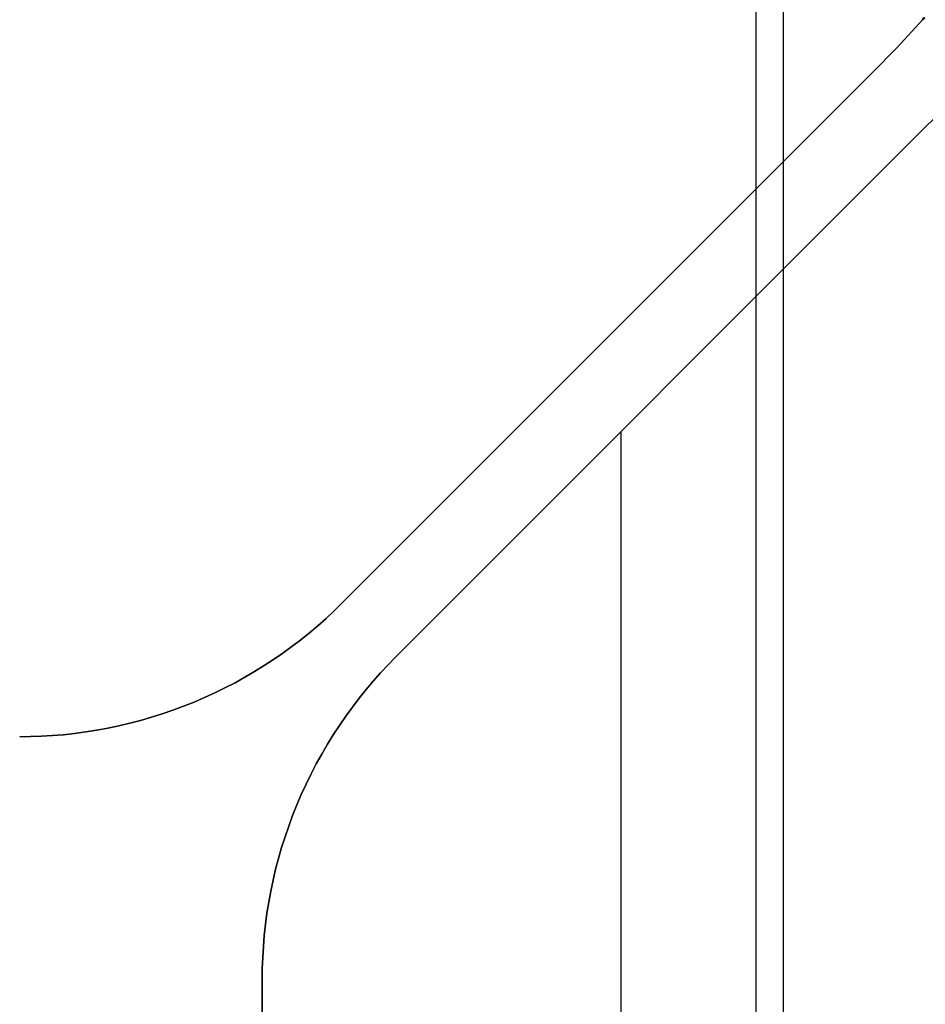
# Model space of a CAD drawing. Header units: millimetres. Extents: x -1690 to 192, y -898 to 54.
# Tile 213 of 256: x 54 to 78, y -85 to -59. Entities that reach past the tile are written whole.
import ezdxf

# ---------------------------------------------------------------- set-up
doc = ezdxf.new("R2010")
doc.units = ezdxf.units.MM
doc.header["$MEASUREMENT"] = 0
doc.layers.add('OVIDIO 186x93x72h', color=7, linetype='Continuous')

msp = doc.modelspace()

# ---------------------------------------------------------------- linework, layer by layer
at = {"layer": 'OVIDIO 186x93x72h'}
for points in [[(73.428, -54.648), (73.428, -388.072)], [(74.153, -54.648), (74.153, -388.072)], [(77.817, -58.668), (77.159, -59.387), (76.48, -60.086)], [(76.48, -60.086), (77.159, -59.387), (77.817, -58.668)], [(76.48, -60.086), (77.159, -59.387), (77.817, -58.668)], [(76.48, -60.086), (77.159, -59.387), (77.817, -58.668)], [(77.817, -58.668), (77.159, -59.387), (76.48, -60.086)], [(62.534, -74.033), (76.48, -60.086)], [(76.48, -60.086), (62.534, -74.033)], [(76.48, -60.086), (62.534, -74.033)], [(62.534, -74.033), (76.48, -60.086)], [(76.48, -60.086), (62.534, -74.033)], [(77.895, -61.5), (78.594, -60.821), (79.313, -60.163)], [(79.313, -60.163), (78.594, -60.821), (77.895, -61.5)], [(77.895, -61.5), (63.948, -75.447)], [(63.948, -75.447), (77.895, -61.5)], [(63.948, -75.447), (77.895, -61.5)], [(77.895, -61.5), (63.948, -75.447)], [(77.895, -61.5), (63.948, -75.447)], [(69.873, -69.522), (69.873, -422.092)], [(69.873, -69.522), (69.873, -422.092)], [(54.048, -77.548), (54.336, -77.544), (54.625, -77.534), (54.914, -77.516), (55.205, -77.492), (55.495, -77.46), (55.786, -77.421), (56.077, -77.375), (56.367, -77.322), (56.656, -77.261), (56.945, -77.193), (57.232, -77.118), (57.518, -77.035), (57.802, -76.946), (58.084, -76.849), (58.363, -76.745), (58.64, -76.634), (58.915, -76.517), (59.186, -76.392), (59.453, -76.261), (59.718, -76.124), (59.978, -75.98), (60.234, -75.83), (60.486, -75.674), (60.734, -75.513), (60.977, -75.345), (61.215, -75.172), (61.448, -74.994), (61.676, -74.811), (61.899, -74.623), (62.116, -74.431), (62.328, -74.234), (62.534, -74.033)], [(62.534, -74.033), (62.328, -74.234), (62.116, -74.431), (61.899, -74.623), (61.676, -74.811), (61.448, -74.994), (61.215, -75.172), (60.977, -75.345), (60.734, -75.513), (60.486, -75.674), (60.234, -75.83), (59.978, -75.98), (59.718, -76.124), (59.453, -76.261), (59.186, -76.392), (58.915, -76.517), (58.64, -76.634), (58.363, -76.745), (58.084, -76.849), (57.802, -76.946), (57.518, -77.035), (57.232, -77.118), (56.945, -77.193), (56.656, -77.261), (56.367, -77.322), (56.077, -77.375), (55.786, -77.421), (55.495, -77.46), (55.205, -77.492), (54.914, -77.516), (54.625, -77.534), (54.336, -77.544), (54.048, -77.548)], [(54.048, -77.548), (54.336, -77.544), (54.625, -77.534), (54.914, -77.516), (55.205, -77.492), (55.495, -77.46), (55.786, -77.421), (56.077, -77.375), (56.367, -77.322), (56.656, -77.261), (56.945, -77.193), (57.232, -77.118), (57.518, -77.035), (57.802, -76.946), (58.084, -76.849), (58.363, -76.745), (58.64, -76.634), (58.915, -76.517), (59.186, -76.392), (59.453, -76.261), (59.718, -76.124), (59.978, -75.98), (60.234, -75.83), (60.486, -75.674), (60.734, -75.513), (60.977, -75.345), (61.215, -75.172), (61.448, -74.994), (61.676, -74.811), (61.899, -74.623), (62.116, -74.431), (62.328, -74.234), (62.534, -74.033)], [(54.048, -77.548), (54.336, -77.544), (54.625, -77.534), (54.914, -77.516), (55.205, -77.492), (55.495, -77.46), (55.786, -77.421), (56.077, -77.375), (56.367, -77.322), (56.656, -77.261), (56.945, -77.193), (57.232, -77.118), (57.518, -77.035), (57.802, -76.946), (58.084, -76.849), (58.363, -76.745), (58.64, -76.634), (58.915, -76.517), (59.186, -76.392), (59.453, -76.261), (59.718, -76.124), (59.978, -75.98), (60.234, -75.83), (60.486, -75.674), (60.734, -75.513), (60.977, -75.345), (61.215, -75.172), (61.448, -74.994), (61.676, -74.811), (61.899, -74.623), (62.116, -74.431), (62.328, -74.234), (62.534, -74.033)], [(62.534, -74.033), (62.328, -74.234), (62.116, -74.431), (61.899, -74.623), (61.676, -74.811), (61.448, -74.994), (61.215, -75.172), (60.977, -75.345), (60.734, -75.513), (60.486, -75.674), (60.234, -75.83), (59.978, -75.98), (59.718, -76.124), (59.453, -76.261), (59.186, -76.392), (58.915, -76.517), (58.64, -76.634), (58.363, -76.745), (58.084, -76.849), (57.802, -76.946), (57.518, -77.035), (57.232, -77.118), (56.945, -77.193), (56.656, -77.261), (56.367, -77.322), (56.077, -77.375), (55.786, -77.421), (55.495, -77.46), (55.205, -77.492), (54.914, -77.516), (54.625, -77.534), (54.336, -77.544), (54.048, -77.548)], [(63.948, -75.447), (63.747, -75.653), (63.55, -75.865), (63.357, -76.082), (63.17, -76.304), (62.986, -76.532), (62.808, -76.765), (62.636, -77.004), (62.468, -77.247), (62.306, -77.494), (62.15, -77.746), (62.001, -78.003), (61.857, -78.263), (61.719, -78.527), (61.588, -78.795), (61.464, -79.066), (61.346, -79.34), (61.236, -79.617), (61.132, -79.897), (61.035, -80.179), (60.946, -80.463), (60.863, -80.749), (60.788, -81.036), (60.72, -81.324), (60.659, -81.614), (60.606, -81.904), (60.56, -82.195), (60.521, -82.485), (60.489, -82.776), (60.464, -83.066), (60.447, -83.356), (60.436, -83.645), (60.433, -83.932)], [(60.433, -83.932), (60.436, -83.645), (60.447, -83.356), (60.464, -83.066), (60.489, -82.776), (60.521, -82.485), (60.56, -82.195), (60.606, -81.904), (60.659, -81.614), (60.72, -81.324), (60.788, -81.036), (60.863, -80.749), (60.946, -80.463), (61.035, -80.179), (61.132, -79.897), (61.236, -79.617), (61.346, -79.34), (61.464, -79.066), (61.588, -78.795), (61.719, -78.527), (61.857, -78.263), (62.001, -78.003), (62.15, -77.746), (62.306, -77.494), (62.468, -77.247), (62.636, -77.004), (62.808, -76.765), (62.986, -76.532), (63.17, -76.304), (63.357, -76.082), (63.55, -75.865), (63.747, -75.653), (63.948, -75.447)], [(60.433, -83.932), (60.436, -83.645), (60.447, -83.356), (60.464, -83.066), (60.489, -82.776), (60.521, -82.485), (60.56, -82.195), (60.606, -81.904), (60.659, -81.614), (60.72, -81.324), (60.788, -81.036), (60.863, -80.749), (60.946, -80.463), (61.035, -80.179), (61.132, -79.897), (61.236, -79.617), (61.346, -79.34), (61.464, -79.066), (61.588, -78.795), (61.719, -78.527), (61.857, -78.263), (62.001, -78.003), (62.15, -77.746), (62.306, -77.494), (62.468, -77.247), (62.636, -77.004), (62.808, -76.765), (62.986, -76.532), (63.17, -76.304), (63.357, -76.082), (63.55, -75.865), (63.747, -75.653), (63.948, -75.447)], [(63.948, -75.447), (63.747, -75.653), (63.55, -75.865), (63.357, -76.082), (63.17, -76.304), (62.986, -76.532), (62.808, -76.765), (62.636, -77.004), (62.468, -77.247), (62.306, -77.494), (62.15, -77.746), (62.001, -78.003), (61.857, -78.263), (61.719, -78.527), (61.588, -78.795), (61.464, -79.066), (61.346, -79.34), (61.236, -79.617), (61.132, -79.897), (61.035, -80.179), (60.946, -80.463), (60.863, -80.749), (60.788, -81.036), (60.72, -81.324), (60.659, -81.614), (60.606, -81.904), (60.56, -82.195), (60.521, -82.485), (60.489, -82.776), (60.464, -83.066), (60.447, -83.356), (60.436, -83.645), (60.433, -83.932)], [(60.433, -83.932), (60.436, -83.645), (60.447, -83.356), (60.464, -83.066), (60.489, -82.776), (60.521, -82.485), (60.56, -82.195), (60.606, -81.904), (60.659, -81.614), (60.72, -81.324), (60.788, -81.036), (60.863, -80.749), (60.946, -80.463), (61.035, -80.179), (61.132, -79.897), (61.236, -79.617), (61.346, -79.34), (61.464, -79.066), (61.588, -78.795), (61.719, -78.527), (61.857, -78.263), (62.001, -78.003), (62.15, -77.746), (62.306, -77.494), (62.468, -77.247), (62.636, -77.004), (62.808, -76.765), (62.986, -76.532), (63.17, -76.304), (63.357, -76.082), (63.55, -75.865), (63.747, -75.653), (63.948, -75.447)], [(60.433, -422.092), (60.433, -83.932)], [(60.433, -83.932), (60.433, -422.092)], [(60.433, -83.932), (60.433, -422.092)], [(60.433, -83.932), (60.433, -422.092)], [(60.433, -422.092), (60.433, -83.932)]]:
    msp.add_lwpolyline(points, dxfattribs=at)
at = {"layer": 'OVIDIO 186x93x72h', "extrusion": (0, 1, 0)}
for points in [[(-77.817, 717.374), (749.111, 717.374)], [(749.111, 717.374), (-77.817, 717.374)], [(-77.817, 715.874), (749.111, 715.874)], [(749.111, 715.874), (-77.817, 715.874)], [(-68.459, 717.374), (749.111, 717.374)], [(-68.459, 715.874), (749.111, 715.874)], [(-62.534, 717.374), (-62.534, 715.874)], [(-62.534, 715.874), (-62.534, 717.374)], [(-63.948, 715.874), (-63.948, 717.374)], [(-63.948, 717.374), (-63.948, 715.874)]]:
    msp.add_lwpolyline(points, dxfattribs=at)
at = {"layer": 'OVIDIO 186x93x72h', "extrusion": (1, 0, 0)}
for points in [[(-58.668, 715.874), (-58.668, 717.374)], [(-58.668, 717.374), (-58.668, 715.874)], [(-59.373, 715.705), (-59.373, 717.205)], [(-60.086, 715.874), (-60.086, 717.374)], [(-60.086, 717.374), (-60.086, 715.874)], [(-61.5, 715.874), (-61.5, 717.374)], [(-61.5, 717.374), (-61.5, 715.874)], [(-67.059, 717.374), (-67.059, 715.874)], [(-68.474, 717.374), (-68.474, 715.874)], [(-71.291, 665.962), (-71.291, 667.357)], [(-73.809, 667.357), (-73.809, 665.962)], [(-83.932, 717.374), (-83.932, 715.874)], [(-83.932, 715.874), (-83.932, 717.374)]]:
    msp.add_lwpolyline(points, dxfattribs=at)
at = {"layer": 'OVIDIO 186x93x72h'}
for points in [[(77.817, -58.668, 717.374), (77.849, -58.609, 717.373)], [(77.849, -58.609, 717.373), (77.817, -58.668, 717.374)], [(77.88, -58.619, 715.872), (77.817, -58.668, 715.874)], [(77.817, -58.668, 715.874), (77.88, -58.619, 715.872)]]:
    msp.add_polyline3d(points, dxfattribs=at)

doc.saveas('drawing.dxf')
